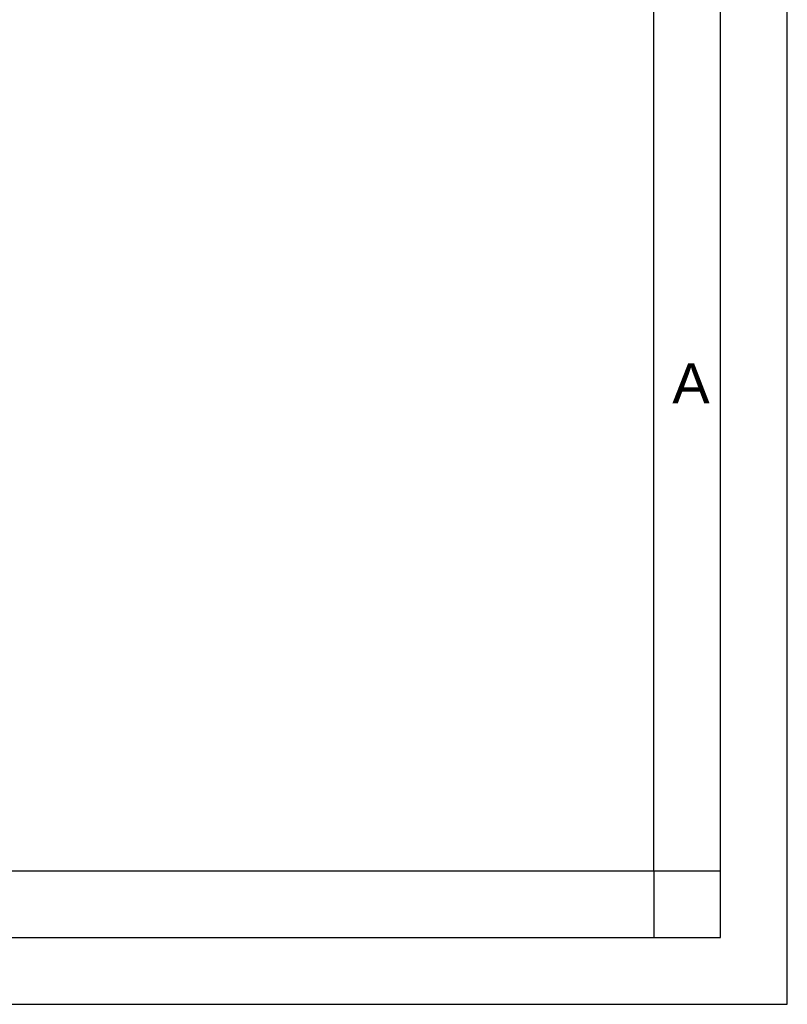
# Model space of a CAD drawing. Header units: millimetres. Extents: x 0 to 420, y 0 to 297.
# Tile 36 of 44: x 363 to 420, y 0 to 74. Entities that reach past the tile are written whole.
import ezdxf

# ---------------------------------------------------------------- set-up
doc = ezdxf.new("R2010")
doc.units = ezdxf.units.MM
doc.header["$LTSCALE"] = 23.1
doc.layers.get('0').update_dxf_attribs({"linetype": 'CONTINUOUS'})
doc.styles.add('TEXTSTYLE_2', font='arial.ttf')

msp = doc.modelspace()

# ---------------------------------------------------------------- linework, layer by layer
at = {"color": 2, "linetype": 'CONTINUOUS'}
for p, q in [((420, 0), (420, 297)), ((415, 5), (415, 292)), ((410.00278, 10.01538), (410.00278, 5.01538)), ((410.00841, 9.99683), (415.00841, 9.99683)), ((20, 5), (415, 5)), ((237.25, 0), (420, 0))]:
    msp.add_line(p, q, dxfattribs=at)
at = {"color": 7, "linetype": 'CONTINUOUS'}
for p, q in [((410, 10), (410, 287)), ((25, 10), (410, 10))]:
    msp.add_line(p, q, dxfattribs=at)

# ---------------------------------------------------------------- texts
at = {"color": 2, "linetype": 'CONTINUOUS', "insert": (411.3869, 47.99854), "char_height": 3, "width": 2.7881041, "attachment_point": 1, "line_spacing_factor": 0.9, "style": 'TEXTSTYLE_2'}
msp.add_mtext('A', dxfattribs=at)

doc.saveas('drawing.dxf')
